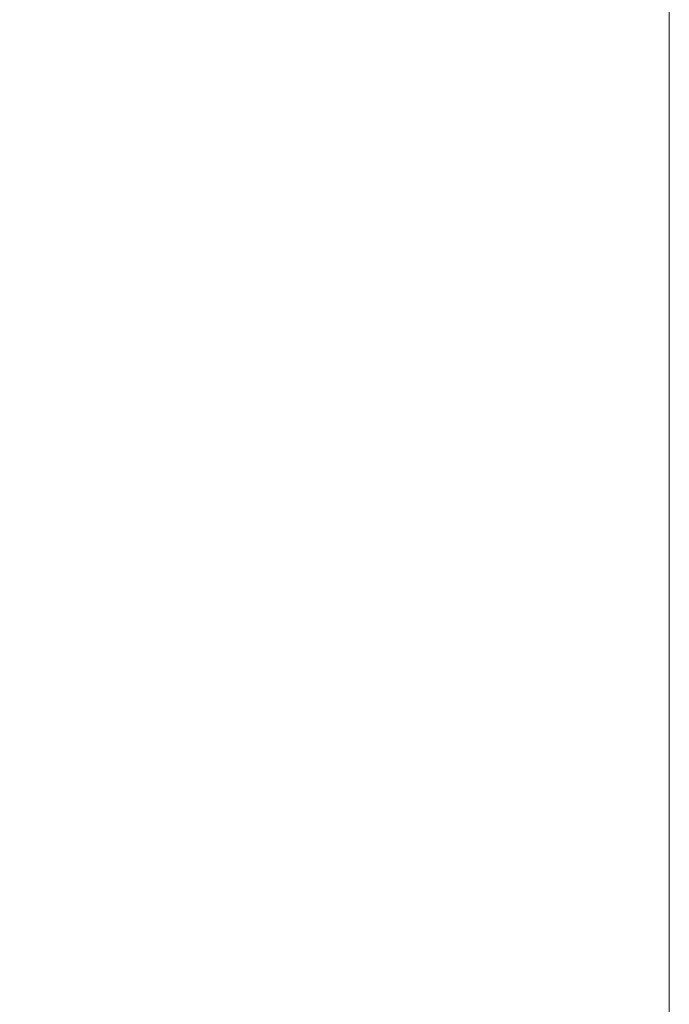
# Model space of a CAD drawing. Header units: inches. Extents: x 361 to 802, y -362 to 528.
# Tile 50 of 256: x 570 to 576, y -192 to -183. Entities that reach past the tile are written whole.
import ezdxf

# ---------------------------------------------------------------- set-up
doc = ezdxf.new("R2010")
doc.units = ezdxf.units.IN
doc.header["$MEASUREMENT"] = 0
doc.layers.add('A-WALL', color=113, linetype='Continuous', lineweight=13)

# ---------------------------------------------------------------- blocks, each defined once
blk = doc.blocks.new('ST-VDC-01_ARCH_REF_v001_rvt_rvt-1-3D - Electrical Coordination')
at = {"layer": 'A-WALL', "color": 253}
mesh = blk.add_polyface(dxfattribs=at)
corners = [(575.8543, -242.4216, 11.089), (563.8543, -242.4216, 11.089), (563.8543, -236.751, 11.089), (563.8543, -224.751, 11.089), (563.8543, 33.249, 11.089), (575.8543, 33.249, 11.089)]
mesh.append_faces([[corners[k] for k in face] for face in [(5, 0, 3, 4)]], dxfattribs={"vtx1": -1, "color": 253})
mesh.append_faces([[corners[k] for k in face] for face in [(0, 1, 2, 3)]], dxfattribs={"vtx3": -1, "color": 253})
mesh = blk.add_polyface(dxfattribs=at)
corners = [(563.8543, -242.4216, 217.6538), (575.8543, -242.4216, 217.6538), (575.8543, 33.249, 217.6538), (563.8543, 33.249, 217.6538), (563.8543, -224.751, 217.6538), (563.8543, -236.751, 217.6538)]
mesh.append_faces([[corners[k] for k in face] for face in [(4, 1, 2, 3), (1, 4, 5, 0)]], dxfattribs={"vtx0": -1, "color": 253})
mesh = blk.add_polyface(dxfattribs=at)
corners = [(575.8543, 33.249, 11.089), (575.8543, 33.249, 217.6538), (575.8543, -242.4216, 217.6538), (575.8543, -242.4216, 97), (575.8543, -242.4216, 91), (575.8543, -242.4216, 11.089)]
mesh.append_faces([[corners[k] for k in face] for face in [(3, 1, 2)]], dxfattribs={"vtx0": -1, "color": 253})
mesh.append_faces([[corners[k] for k in face] for face in [(0, 1, 3, 4)]], dxfattribs={"vtx1": -1, "vtx3": -1, "color": 253})
mesh.append_faces([[corners[k] for k in face] for face in [(4, 5, 0)]], dxfattribs={"vtx2": -1, "color": 253})

msp = doc.modelspace()

# ---------------------------------------------------------------- block references
at = {"color": 251, "lineweight": 9}
msp.add_blockref('ST-VDC-01_ARCH_REF_v001_rvt_rvt-1-3D - Electrical Coordination', (0, 0), dxfattribs=at)

doc.saveas('drawing.dxf')
